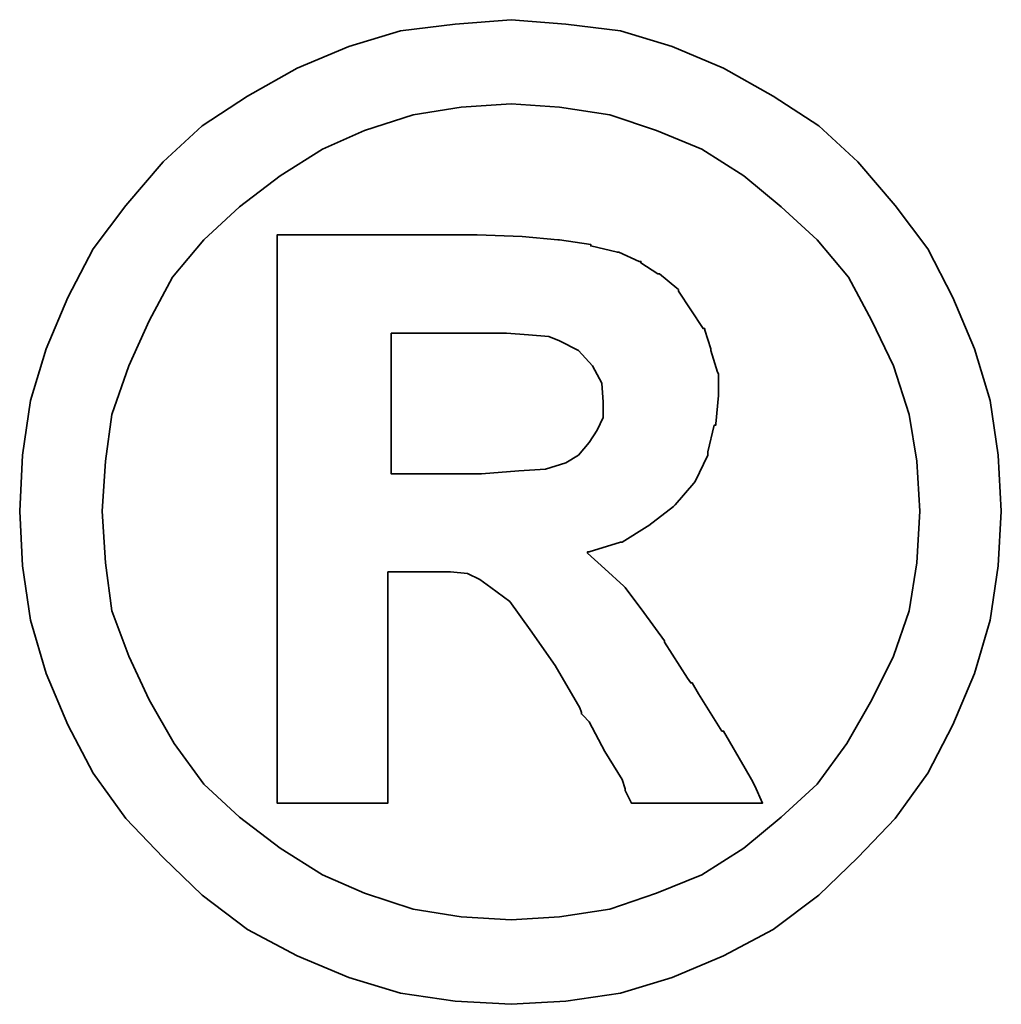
# Model space of a CAD drawing. Header units: millimetres. Extents: x 385 to 493, y 440 to 521.
# Tile 62 of 63: x 478.955 to 479.237, y 488.948 to 489.231. Entities that reach past the tile are written whole.
import ezdxf

# ---------------------------------------------------------------- set-up
doc = ezdxf.new("R2010")
doc.units = ezdxf.units.MM
doc.header["$LTSCALE"] = 0.1
doc.layers.add('layer 1', color=7, linetype='CONTINUOUS')

msp = doc.modelspace()

# ---------------------------------------------------------------- linework, layer by layer
at = {"layer": 'layer 1', "color": 0, "lineweight": 35}
for points, knots in [([(479.23656, 489.08946), (479.23656, 489.08946), (479.23563, 489.10558), (479.23563, 489.10558), (479.23563, 489.10558), (479.23563, 489.10558), (479.23338, 489.12127), (479.23338, 489.12127), (479.23338, 489.12127), (479.23338, 489.12127), (479.2289, 489.13613), (479.2289, 489.13613), (479.2289, 489.13613), (479.2289, 489.13613), (479.22264, 489.15089), (479.22264, 489.15089), (479.22264, 489.15089), (479.22264, 489.15089), (479.21544, 489.16481), (479.21544, 489.16481), (479.21544, 489.16481), (479.21544, 489.16481), (479.2061, 489.17734), (479.2061, 489.17734), (479.2061, 489.17734), (479.2061, 489.17734), (479.19535, 489.18986), (479.19535, 489.18986), (479.19535, 489.18986), (479.19535, 489.18986), (479.18414, 489.20023), (479.18414, 489.20023), (479.18414, 489.20023), (479.18414, 489.20023), (479.17106, 489.20873), (479.17106, 489.20873), (479.17106, 489.20873), (479.17106, 489.20873), (479.15676, 489.21677), (479.15676, 489.21677), (479.15676, 489.21677), (479.15676, 489.21677), (479.142, 489.22303), (479.142, 489.22303), (479.142, 489.22303), (479.142, 489.22303), (479.12714, 489.22751), (479.12714, 489.22751), (479.12714, 489.22751), (479.12714, 489.22751), (479.11145, 489.22938), (479.11145, 489.22938), (479.11145, 489.22938), (479.11145, 489.22938), (479.09575, 489.23069), (479.09575, 489.23069), (479.09575, 489.23069), (479.09575, 489.23069), (479.07968, 489.22938), (479.07968, 489.22938), (479.07968, 489.22938), (479.07968, 489.22938), (479.06398, 489.22751), (479.06398, 489.22751), (479.06398, 489.22751), (479.06398, 489.22751), (479.04912, 489.22303), (479.04912, 489.22303), (479.04912, 489.22303), (479.04912, 489.22303), (479.03431, 489.21677), (479.03431, 489.21677), (479.03431, 489.21677), (479.03431, 489.21677), (479.01997, 489.20873), (479.01997, 489.20873), (479.01997, 489.20873), (479.01997, 489.20873), (479.00698, 489.20023), (479.00698, 489.20023), (479.00698, 489.20023), (479.00698, 489.20023), (478.99577, 489.18986), (478.99577, 489.18986), (478.99577, 489.18986), (478.99577, 489.18986), (478.98503, 489.17734), (478.98503, 489.17734), (478.98503, 489.17734), (478.98503, 489.17734), (478.97564, 489.16481), (478.97564, 489.16481), (478.97564, 489.16481), (478.97564, 489.16481), (478.96844, 489.15089), (478.96844, 489.15089), (478.96844, 489.15089), (478.96844, 489.15089), (478.96213, 489.13613), (478.96213, 489.13613), (478.96213, 489.13613), (478.96213, 489.13613), (478.95765, 489.12127), (478.95765, 489.12127), (478.95765, 489.12127), (478.95765, 489.12127), (478.95541, 489.10558), (478.95541, 489.10558), (478.95541, 489.10558), (478.95541, 489.10558), (478.95456, 489.08946), (478.95456, 489.08946), (478.95456, 489.08946), (478.95456, 489.08946), (478.95541, 489.07376), (478.95541, 489.07376), (478.95541, 489.07376), (478.95541, 489.07376), (478.95765, 489.05811), (478.95765, 489.05811), (478.95765, 489.05811), (478.95765, 489.05811), (478.96213, 489.04283), (478.96213, 489.04283), (478.96213, 489.04283), (478.96213, 489.04283), (478.96844, 489.02807), (478.96844, 489.02807), (478.96844, 489.02807), (478.96844, 489.02807), (478.97564, 489.01419), (478.97564, 489.01419), (478.97564, 489.01419), (478.97564, 489.01419), (478.98503, 489.00111), (478.98503, 489.00111), (478.98503, 489.00111), (478.98503, 489.00111), (478.99577, 488.9899), (478.99577, 488.9899), (478.99577, 488.9899), (478.99577, 488.9899), (479.00698, 488.97915), (479.00698, 488.97915), (479.00698, 488.97915), (479.00698, 488.97915), (479.01997, 488.9693), (479.01997, 488.9693), (479.01997, 488.9693), (479.01997, 488.9693), (479.03431, 488.96168), (479.03431, 488.96168), (479.03431, 488.96168), (479.03431, 488.96168), (479.04912, 488.95542), (479.04912, 488.95542), (479.04912, 488.95542), (479.04912, 488.95542), (479.06398, 488.95094), (479.06398, 488.95094), (479.06398, 488.95094), (479.06398, 488.95094), (479.07968, 488.94869), (479.07968, 488.94869), (479.07968, 488.94869), (479.07968, 488.94869), (479.09575, 488.94776), (479.09575, 488.94776), (479.09575, 488.94776), (479.09575, 488.94776), (479.11145, 488.94869), (479.11145, 488.94869), (479.11145, 488.94869), (479.11145, 488.94869), (479.12714, 488.95094), (479.12714, 488.95094), (479.12714, 488.95094), (479.12714, 488.95094), (479.142, 488.95542), (479.142, 488.95542), (479.142, 488.95542), (479.142, 488.95542), (479.15676, 488.96168), (479.15676, 488.96168), (479.15676, 488.96168), (479.15676, 488.96168), (479.17106, 488.9693), (479.17106, 488.9693), (479.17106, 488.9693), (479.17106, 488.9693), (479.18414, 488.97915), (479.18414, 488.97915), (479.18414, 488.97915), (479.18414, 488.97915), (479.19535, 488.9899), (479.19535, 488.9899), (479.19535, 488.9899), (479.19535, 488.9899), (479.2061, 489.00111), (479.2061, 489.00111), (479.2061, 489.00111), (479.2061, 489.00111), (479.21544, 489.01419), (479.21544, 489.01419), (479.21544, 489.01419), (479.21544, 489.01419), (479.22264, 489.02807), (479.22264, 489.02807), (479.22264, 489.02807), (479.22264, 489.02807), (479.2289, 489.04283), (479.2289, 489.04283), (479.2289, 489.04283), (479.2289, 489.04283), (479.23338, 489.05811), (479.23338, 489.05811), (479.23338, 489.05811), (479.23338, 489.05811), (479.23563, 489.07376), (479.23563, 489.07376), (479.23563, 489.07376), (479.23563, 489.07376), (479.23656, 489.08946), (479.23656, 489.08946)], [0, 0, 0, 0, 0.017857, 0.017857, 0.017857, 0.017857, 0.035714, 0.035714, 0.035714, 0.035714, 0.053571, 0.053571, 0.053571, 0.053571, 0.071429, 0.071429, 0.071429, 0.071429, 0.089286, 0.089286, 0.089286, 0.089286, 0.107143, 0.107143, 0.107143, 0.107143, 0.125, 0.125, 0.125, 0.125, 0.142857, 0.142857, 0.142857, 0.142857, 0.160714, 0.160714, 0.160714, 0.160714, 0.178571, 0.178571, 0.178571, 0.178571, 0.196429, 0.196429, 0.196429, 0.196429, 0.214286, 0.214286, 0.214286, 0.214286, 0.232143, 0.232143, 0.232143, 0.232143, 0.25, 0.25, 0.25, 0.25, 0.267857, 0.267857, 0.267857, 0.267857, 0.285714, 0.285714, 0.285714, 0.285714, 0.303571, 0.303571, 0.303571, 0.303571, 0.321429, 0.321429, 0.321429, 0.321429, 0.339286, 0.339286, 0.339286, 0.339286, 0.357143, 0.357143, 0.357143, 0.357143, 0.375, 0.375, 0.375, 0.375, 0.392857, 0.392857, 0.392857, 0.392857, 0.410714, 0.410714, 0.410714, 0.410714, 0.428571, 0.428571, 0.428571, 0.428571, 0.446429, 0.446429, 0.446429, 0.446429, 0.464286, 0.464286, 0.464286, 0.464286, 0.482143, 0.482143, 0.482143, 0.482143, 0.5, 0.5, 0.5, 0.5, 0.517857, 0.517857, 0.517857, 0.517857, 0.535714, 0.535714, 0.535714, 0.535714, 0.553571, 0.553571, 0.553571, 0.553571, 0.571429, 0.571429, 0.571429, 0.571429, 0.589286, 0.589286, 0.589286, 0.589286, 0.607143, 0.607143, 0.607143, 0.607143, 0.625, 0.625, 0.625, 0.625, 0.642857, 0.642857, 0.642857, 0.642857, 0.660714, 0.660714, 0.660714, 0.660714, 0.678571, 0.678571, 0.678571, 0.678571, 0.696429, 0.696429, 0.696429, 0.696429, 0.714286, 0.714286, 0.714286, 0.714286, 0.732143, 0.732143, 0.732143, 0.732143, 0.75, 0.75, 0.75, 0.75, 0.767857, 0.767857, 0.767857, 0.767857, 0.785714, 0.785714, 0.785714, 0.785714, 0.803571, 0.803571, 0.803571, 0.803571, 0.821429, 0.821429, 0.821429, 0.821429, 0.839286, 0.839286, 0.839286, 0.839286, 0.857143, 0.857143, 0.857143, 0.857143, 0.875, 0.875, 0.875, 0.875, 0.892857, 0.892857, 0.892857, 0.892857, 0.910714, 0.910714, 0.910714, 0.910714, 0.928571, 0.928571, 0.928571, 0.928571, 0.946429, 0.946429, 0.946429, 0.946429, 0.964286, 0.964286, 0.964286, 0.964286, 0.982143, 0.982143, 0.982143, 0.982143, 1, 1, 1, 1]), ([(479.2132, 489.08946), (479.2132, 489.08946), (479.21231, 489.1038), (479.21231, 489.1038), (479.21231, 489.1038), (479.21231, 489.1038), (479.21012, 489.11726), (479.21012, 489.11726), (479.21012, 489.11726), (479.21012, 489.11726), (479.20563, 489.13118), (479.20563, 489.13118), (479.20563, 489.13118), (479.20563, 489.13118), (479.19937, 489.14416), (479.19937, 489.14416), (479.19937, 489.14416), (479.19937, 489.14416), (479.19264, 489.15669), (479.19264, 489.15669), (479.19264, 489.15669), (479.19264, 489.15669), (479.18367, 489.16743), (479.18367, 489.16743), (479.18367, 489.16743), (479.18367, 489.16743), (479.1733, 489.17687), (479.1733, 489.17687), (479.1733, 489.17687), (479.1733, 489.17687), (479.16256, 489.18584), (479.16256, 489.18584), (479.16256, 489.18584), (479.16256, 489.18584), (479.1505, 489.1935), (479.1505, 489.1935), (479.1505, 489.1935), (479.1505, 489.1935), (479.13752, 489.19883), (479.13752, 489.19883), (479.13752, 489.19883), (479.13752, 489.19883), (479.12406, 489.20331), (479.12406, 489.20331), (479.12406, 489.20331), (479.12406, 489.20331), (479.10967, 489.20555), (479.10967, 489.20555), (479.10967, 489.20555), (479.10967, 489.20555), (479.09575, 489.20649), (479.09575, 489.20649), (479.09575, 489.20649), (479.09575, 489.20649), (479.08141, 489.20555), (479.08141, 489.20555), (479.08141, 489.20555), (479.08141, 489.20555), (479.06758, 489.20331), (479.06758, 489.20331), (479.06758, 489.20331), (479.06758, 489.20331), (479.05361, 489.19883), (479.05361, 489.19883), (479.05361, 489.19883), (479.05361, 489.19883), (479.04151, 489.1935), (479.04151, 489.1935), (479.04151, 489.1935), (479.04151, 489.1935), (479.02941, 489.18584), (479.02941, 489.18584), (479.02941, 489.18584), (479.02941, 489.18584), (479.01773, 489.17687), (479.01773, 489.17687), (479.01773, 489.17687), (479.01773, 489.17687), (479.0075, 489.16743), (479.0075, 489.16743), (479.0075, 489.16743), (479.0075, 489.16743), (478.99848, 489.15669), (478.99848, 489.15669), (478.99848, 489.15669), (478.99848, 489.15669), (478.99175, 489.14416), (478.99175, 489.14416), (478.99175, 489.14416), (478.99175, 489.14416), (478.98596, 489.13118), (478.98596, 489.13118), (478.98596, 489.13118), (478.98596, 489.13118), (478.98101, 489.11726), (478.98101, 489.11726), (478.98101, 489.11726), (478.98101, 489.11726), (478.97919, 489.1038), (478.97919, 489.1038), (478.97919, 489.1038), (478.97919, 489.1038), (478.9783, 489.08946), (478.9783, 489.08946), (478.9783, 489.08946), (478.9783, 489.08946), (478.97919, 489.07465), (478.97919, 489.07465), (478.97919, 489.07465), (478.97919, 489.07465), (478.98101, 489.06082), (478.98101, 489.06082), (478.98101, 489.06082), (478.98101, 489.06082), (478.98596, 489.04778), (478.98596, 489.04778), (478.98596, 489.04778), (478.98596, 489.04778), (478.99175, 489.03522), (478.99175, 489.03522), (478.99175, 489.03522), (478.99175, 489.03522), (478.99895, 489.0227), (478.99895, 489.0227), (478.99895, 489.0227), (478.99895, 489.0227), (479.0075, 489.01102), (479.0075, 489.01102), (479.0075, 489.01102), (479.0075, 489.01102), (479.01773, 489.00158), (479.01773, 489.00158), (479.01773, 489.00158), (479.01773, 489.00158), (479.02941, 488.99261), (479.02941, 488.99261), (479.02941, 488.99261), (479.02941, 488.99261), (479.04151, 488.98499), (479.04151, 488.98499), (479.04151, 488.98499), (479.04151, 488.98499), (479.05361, 488.97967), (479.05361, 488.97967), (479.05361, 488.97967), (479.05361, 488.97967), (479.06758, 488.97514), (479.06758, 488.97514), (479.06758, 488.97514), (479.06758, 488.97514), (479.08141, 488.97289), (479.08141, 488.97289), (479.08141, 488.97289), (479.08141, 488.97289), (479.09575, 488.97201), (479.09575, 488.97201), (479.09575, 488.97201), (479.09575, 488.97201), (479.10967, 488.97289), (479.10967, 488.97289), (479.10967, 488.97289), (479.10967, 488.97289), (479.12406, 488.97514), (479.12406, 488.97514), (479.12406, 488.97514), (479.12406, 488.97514), (479.13752, 488.97967), (479.13752, 488.97967), (479.13752, 488.97967), (479.13752, 488.97967), (479.1505, 488.98499), (479.1505, 488.98499), (479.1505, 488.98499), (479.1505, 488.98499), (479.16256, 488.99261), (479.16256, 488.99261), (479.16256, 488.99261), (479.16256, 488.99261), (479.1733, 489.00158), (479.1733, 489.00158), (479.1733, 489.00158), (479.1733, 489.00158), (479.18367, 489.01102), (479.18367, 489.01102), (479.18367, 489.01102), (479.18367, 489.01102), (479.19218, 489.0227), (479.19218, 489.0227), (479.19218, 489.0227), (479.19218, 489.0227), (479.19937, 489.03522), (479.19937, 489.03522), (479.19937, 489.03522), (479.19937, 489.03522), (479.20563, 489.04778), (479.20563, 489.04778), (479.20563, 489.04778), (479.20563, 489.04778), (479.21012, 489.06082), (479.21012, 489.06082), (479.21012, 489.06082), (479.21012, 489.06082), (479.21231, 489.07465), (479.21231, 489.07465), (479.21231, 489.07465), (479.21231, 489.07465), (479.2132, 489.08946), (479.2132, 489.08946)], [0, 0, 0, 0, 0.019231, 0.019231, 0.019231, 0.019231, 0.038462, 0.038462, 0.038462, 0.038462, 0.057692, 0.057692, 0.057692, 0.057692, 0.076923, 0.076923, 0.076923, 0.076923, 0.096154, 0.096154, 0.096154, 0.096154, 0.115385, 0.115385, 0.115385, 0.115385, 0.134615, 0.134615, 0.134615, 0.134615, 0.153846, 0.153846, 0.153846, 0.153846, 0.173077, 0.173077, 0.173077, 0.173077, 0.192308, 0.192308, 0.192308, 0.192308, 0.211538, 0.211538, 0.211538, 0.211538, 0.230769, 0.230769, 0.230769, 0.230769, 0.25, 0.25, 0.25, 0.25, 0.269231, 0.269231, 0.269231, 0.269231, 0.288462, 0.288462, 0.288462, 0.288462, 0.307692, 0.307692, 0.307692, 0.307692, 0.326923, 0.326923, 0.326923, 0.326923, 0.346154, 0.346154, 0.346154, 0.346154, 0.365385, 0.365385, 0.365385, 0.365385, 0.384615, 0.384615, 0.384615, 0.384615, 0.403846, 0.403846, 0.403846, 0.403846, 0.423077, 0.423077, 0.423077, 0.423077, 0.442308, 0.442308, 0.442308, 0.442308, 0.461538, 0.461538, 0.461538, 0.461538, 0.480769, 0.480769, 0.480769, 0.480769, 0.5, 0.5, 0.5, 0.5, 0.519231, 0.519231, 0.519231, 0.519231, 0.538462, 0.538462, 0.538462, 0.538462, 0.557692, 0.557692, 0.557692, 0.557692, 0.576923, 0.576923, 0.576923, 0.576923, 0.596154, 0.596154, 0.596154, 0.596154, 0.615385, 0.615385, 0.615385, 0.615385, 0.634615, 0.634615, 0.634615, 0.634615, 0.653846, 0.653846, 0.653846, 0.653846, 0.673077, 0.673077, 0.673077, 0.673077, 0.692308, 0.692308, 0.692308, 0.692308, 0.711538, 0.711538, 0.711538, 0.711538, 0.730769, 0.730769, 0.730769, 0.730769, 0.75, 0.75, 0.75, 0.75, 0.769231, 0.769231, 0.769231, 0.769231, 0.788462, 0.788462, 0.788462, 0.788462, 0.807692, 0.807692, 0.807692, 0.807692, 0.826923, 0.826923, 0.826923, 0.826923, 0.846154, 0.846154, 0.846154, 0.846154, 0.865385, 0.865385, 0.865385, 0.865385, 0.884615, 0.884615, 0.884615, 0.884615, 0.903846, 0.903846, 0.903846, 0.903846, 0.923077, 0.923077, 0.923077, 0.923077, 0.942308, 0.942308, 0.942308, 0.942308, 0.961538, 0.961538, 0.961538, 0.961538, 0.980769, 0.980769, 0.980769, 0.980769, 1, 1, 1, 1]), ([(479.02852, 489.00924), (479.02852, 489.00924), (479.02852, 489.01102), (479.02852, 489.01102), (479.02852, 489.01102), (479.02852, 489.01102), (479.02852, 489.01592), (479.02852, 489.01592), (479.02852, 489.01592), (479.02852, 489.01592), (479.02852, 489.02405), (479.02852, 489.02405), (479.02852, 489.02405), (479.02852, 489.02405), (479.02852, 489.03386), (479.02852, 489.03386), (479.02852, 489.03386), (479.02852, 489.03386), (479.02852, 489.04549), (479.02852, 489.04549), (479.02852, 489.04549), (479.02852, 489.04549), (479.02852, 489.05811), (479.02852, 489.05811), (479.02852, 489.05811), (479.02852, 489.05811), (479.02852, 489.08675), (479.02852, 489.08675), (479.02852, 489.08675), (479.02852, 489.08675), (479.02852, 489.11543), (479.02852, 489.11543), (479.02852, 489.11543), (479.02852, 489.11543), (479.02852, 489.12893), (479.02852, 489.12893), (479.02852, 489.12893), (479.02852, 489.12893), (479.02852, 489.14061), (479.02852, 489.14061), (479.02852, 489.14061), (479.02852, 489.14061), (479.02852, 489.15131), (479.02852, 489.15131), (479.02852, 489.15131), (479.02852, 489.15131), (479.02852, 489.15855), (479.02852, 489.15855), (479.02852, 489.15855), (479.02852, 489.15855), (479.02852, 489.16341), (479.02852, 489.16341), (479.02852, 489.16341), (479.02852, 489.16341), (479.02852, 489.16528), (479.02852, 489.16528), (479.02852, 489.16528), (479.02852, 489.16528), (479.02852, 489.16883), (479.02852, 489.16883), (479.02852, 489.16883), (479.02852, 489.16883), (479.03165, 489.16883), (479.03165, 489.16883), (479.03165, 489.16883), (479.03165, 489.16883), (479.03259, 489.16883), (479.03259, 489.16883), (479.03259, 489.16883), (479.03259, 489.16883), (479.03431, 489.16883), (479.03431, 489.16883), (479.03431, 489.16883), (479.03431, 489.16883), (479.04062, 489.16883), (479.04062, 489.16883), (479.04062, 489.16883), (479.04062, 489.16883), (479.04912, 489.16883), (479.04912, 489.16883), (479.04912, 489.16883), (479.04912, 489.16883), (479.05903, 489.16883), (479.05903, 489.16883), (479.05903, 489.16883), (479.05903, 489.16883), (479.06931, 489.16883), (479.06931, 489.16883), (479.06931, 489.16883), (479.06931, 489.16883), (479.07744, 489.16883), (479.07744, 489.16883), (479.07744, 489.16883), (479.07744, 489.16883), (479.08281, 489.16883), (479.08281, 489.16883), (479.08281, 489.16883), (479.08281, 489.16883), (479.08454, 489.16883), (479.08454, 489.16883), (479.08454, 489.16883), (479.08454, 489.16883), (479.08547, 489.16883), (479.08547, 489.16883), (479.08547, 489.16883), (479.08547, 489.16883), (479.08594, 489.16883), (479.08594, 489.16883), (479.08594, 489.16883), (479.08594, 489.16883), (479.09893, 489.16837), (479.09893, 489.16837), (479.09893, 489.16837), (479.09893, 489.16837), (479.1092, 489.16743), (479.1092, 489.16743), (479.1092, 489.16743), (479.1092, 489.16743), (479.10967, 489.16743), (479.10967, 489.16743), (479.10967, 489.16743), (479.10967, 489.16743), (479.11864, 489.16612), (479.11864, 489.16612), (479.11864, 489.16612), (479.11864, 489.16612), (479.11864, 489.16566), (479.11864, 489.16566), (479.11864, 489.16566), (479.11864, 489.16566), (479.1263, 489.16388), (479.1263, 489.16388), (479.1263, 489.16388), (479.1263, 489.16388), (479.12668, 489.16388), (479.12668, 489.16388), (479.12668, 489.16388), (479.12668, 489.16388), (479.13256, 489.16122), (479.13256, 489.16122), (479.13256, 489.16122), (479.13256, 489.16122), (479.13303, 489.16122), (479.13303, 489.16122), (479.13303, 489.16122), (479.13303, 489.16122), (479.13303, 489.1608), (479.13303, 489.1608), (479.13303, 489.1608), (479.13303, 489.1608), (479.13789, 489.15762), (479.13789, 489.15762), (479.13789, 489.15762), (479.13789, 489.15762), (479.1384, 489.15762), (479.1384, 489.15762), (479.1384, 489.15762), (479.1384, 489.15762), (479.14331, 489.15356), (479.14331, 489.15356), (479.14331, 489.15356), (479.14331, 489.15356), (479.14378, 489.15314), (479.14378, 489.15314), (479.14378, 489.15314), (479.14378, 489.15314), (479.14378, 489.15267), (479.14378, 489.15267), (479.14378, 489.15267), (479.14378, 489.15267), (479.14733, 489.1473), (479.14733, 489.1473), (479.14733, 489.1473), (479.14733, 489.1473), (479.15088, 489.14192), (479.15088, 489.14192), (479.15088, 489.14192), (479.15088, 489.14192), (479.15139, 489.14192), (479.15139, 489.14192), (479.15139, 489.14192), (479.15139, 489.14192), (479.15139, 489.14146), (479.15139, 489.14146), (479.15139, 489.14146), (479.15139, 489.14146), (479.15312, 489.13613), (479.15312, 489.13613), (479.15312, 489.13613), (479.15312, 489.13613), (479.15312, 489.13566), (479.15312, 489.13566), (479.15312, 489.13566), (479.15312, 489.13566), (479.15499, 489.1294), (479.15499, 489.1294), (479.15499, 489.1294), (479.15499, 489.1294), (479.15536, 489.12893), (479.15536, 489.12893), (479.15536, 489.12893), (479.15536, 489.12893), (479.15536, 489.12305), (479.15536, 489.12305), (479.15536, 489.12305), (479.15536, 489.12305), (479.15536, 489.12267), (479.15536, 489.12267), (479.15536, 489.12267), (479.15536, 489.12267), (479.15452, 489.11454), (479.15452, 489.11454), (479.15452, 489.11454), (479.15452, 489.11454), (479.15452, 489.11417), (479.15452, 489.11417), (479.15452, 489.11417), (479.15452, 489.11417), (479.15405, 489.11417), (479.15405, 489.11417), (479.15405, 489.11417), (479.15405, 489.11417), (479.15223, 489.10651), (479.15223, 489.10651), (479.15223, 489.10651), (479.15223, 489.10651), (479.15223, 489.10604), (479.15223, 489.10604), (479.15223, 489.10604), (479.15223, 489.10604), (479.15223, 489.10558), (479.15223, 489.10558), (479.15223, 489.10558), (479.15223, 489.10558), (479.14864, 489.09801), (479.14864, 489.09801), (479.14864, 489.09801), (479.14864, 489.09801), (479.14826, 489.09749), (479.14826, 489.09749), (479.14826, 489.09749), (479.14826, 489.09749), (479.14284, 489.09128), (479.14284, 489.09128), (479.14284, 489.09128), (479.14284, 489.09128), (479.14237, 489.09081), (479.14237, 489.09081), (479.14237, 489.09081), (479.14237, 489.09081), (479.13527, 489.08539), (479.13527, 489.08539), (479.13527, 489.08539), (479.13527, 489.08539), (479.13481, 489.08502), (479.13481, 489.08502), (479.13481, 489.08502), (479.13481, 489.08502), (479.12761, 489.08053), (479.12761, 489.08053), (479.12761, 489.08053), (479.12761, 489.08053), (479.12714, 489.08053), (479.12714, 489.08053), (479.12714, 489.08053), (479.12714, 489.08053), (479.11817, 489.07782), (479.11817, 489.07782), (479.11817, 489.07782), (479.11817, 489.07782), (479.11771, 489.07782), (479.11771, 489.07782), (479.11771, 489.07782), (479.11771, 489.07782), (479.11771, 489.07736), (479.11771, 489.07736), (479.11771, 489.07736), (479.11771, 489.07736), (479.12266, 489.07287), (479.12266, 489.07287), (479.12266, 489.07287), (479.12266, 489.07287), (479.12808, 489.06792), (479.12808, 489.06792), (479.12808, 489.06792), (479.12808, 489.06792), (479.1285, 489.06755), (479.1285, 489.06755), (479.1285, 489.06755), (479.1285, 489.06755), (479.13387, 489.06035), (479.13387, 489.06035), (479.13387, 489.06035), (479.13387, 489.06035), (479.13976, 489.05222), (479.13976, 489.05222), (479.13976, 489.05222), (479.13976, 489.05222), (479.13976, 489.05185), (479.13976, 489.05185), (479.13976, 489.05185), (479.13976, 489.05185), (479.14644, 489.04148), (479.14644, 489.04148), (479.14644, 489.04148), (479.14644, 489.04148), (479.14733, 489.04012), (479.14733, 489.04012), (479.14733, 489.04012), (479.14733, 489.04012), (479.14779, 489.04012), (479.14779, 489.04012), (479.14779, 489.04012), (479.14779, 489.04012), (479.14957, 489.03699), (479.14957, 489.03699), (479.14957, 489.03699), (479.14957, 489.03699), (479.1563, 489.02625), (479.1563, 489.02625), (479.1563, 489.02625), (479.1563, 489.02625), (479.15676, 489.02625), (479.15676, 489.02625), (479.15676, 489.02625), (479.15676, 489.02625), (479.16302, 489.0155), (479.16302, 489.0155), (479.16302, 489.0155), (479.16302, 489.0155), (479.1648, 489.01232), (479.1648, 489.01232), (479.1648, 489.01232), (479.1648, 489.01232), (479.16573, 489.01055), (479.16573, 489.01055), (479.16573, 489.01055), (479.16573, 489.01055), (479.16798, 489.0056), (479.16798, 489.0056), (479.16798, 489.0056), (479.16798, 489.0056), (479.16302, 489.0056), (479.16302, 489.0056), (479.16302, 489.0056), (479.16302, 489.0056), (479.16214, 489.0056), (479.16214, 489.0056), (479.16214, 489.0056), (479.16214, 489.0056), (479.15807, 489.0056), (479.15807, 489.0056), (479.15807, 489.0056), (479.15807, 489.0056), (479.14733, 489.0056), (479.14733, 489.0056), (479.14733, 489.0056), (479.14733, 489.0056), (479.13658, 489.0056), (479.13658, 489.0056), (479.13658, 489.0056), (479.13658, 489.0056), (479.13303, 489.0056), (479.13303, 489.0056), (479.13303, 489.0056), (479.13303, 489.0056), (479.1321, 489.0056), (479.1321, 489.0056), (479.1321, 489.0056), (479.1321, 489.0056), (479.13032, 489.0056), (479.13032, 489.0056), (479.13032, 489.0056), (479.13032, 489.0056), (479.12939, 489.00747), (479.12939, 489.00747), (479.12939, 489.00747), (479.12939, 489.00747), (479.1285, 489.00924), (479.1285, 489.00924), (479.1285, 489.00924), (479.1285, 489.00924), (479.1285, 489.00971), (479.1285, 489.00971), (479.1285, 489.00971), (479.1285, 489.00971), (479.12761, 489.01232), (479.12761, 489.01232), (479.12761, 489.01232), (479.12761, 489.01232), (479.12266, 489.02045), (479.12266, 489.02045), (479.12266, 489.02045), (479.12266, 489.02045), (479.11817, 489.02891), (479.11817, 489.02891), (479.11817, 489.02891), (479.11817, 489.02891), (479.1164, 489.03073), (479.1164, 489.03073), (479.1164, 489.03073), (479.1164, 489.03073), (479.11593, 489.0312), (479.11593, 489.0312), (479.11593, 489.0312), (479.11593, 489.0312), (479.11593, 489.03162), (479.11593, 489.03162), (479.11593, 489.03162), (479.11593, 489.03162), (479.11546, 489.03297), (479.11546, 489.03297), (479.11546, 489.03297), (479.11546, 489.03297), (479.10836, 489.04507), (479.10836, 489.04507), (479.10836, 489.04507), (479.10836, 489.04507), (479.10117, 489.05535), (479.10117, 489.05535), (479.10117, 489.05535), (479.10117, 489.05535), (479.09538, 489.06348), (479.09538, 489.06348), (479.09538, 489.06348), (479.09538, 489.06348), (479.08996, 489.06755), (479.08996, 489.06755), (479.08996, 489.06755), (479.08996, 489.06755), (479.08678, 489.06979), (479.08678, 489.06979), (479.08678, 489.06979), (479.08678, 489.06979), (479.08323, 489.07156), (479.08323, 489.07156), (479.08323, 489.07156), (479.08323, 489.07156), (479.07832, 489.07203), (479.07832, 489.07203), (479.07832, 489.07203), (479.07832, 489.07203), (479.07202, 489.07203), (479.07202, 489.07203), (479.07202, 489.07203), (479.07202, 489.07203), (479.07108, 489.07203), (479.07108, 489.07203), (479.07108, 489.07203), (479.07108, 489.07203), (479.07024, 489.07203), (479.07024, 489.07203), (479.07024, 489.07203), (479.07024, 489.07203), (479.06482, 489.07203), (479.06482, 489.07203), (479.06482, 489.07203), (479.06482, 489.07203), (479.06034, 489.07203), (479.06034, 489.07203), (479.06034, 489.07203), (479.06034, 489.07203), (479.06034, 489.06881), (479.06034, 489.06881), (479.06034, 489.06881), (479.06034, 489.06881), (479.06034, 489.0653), (479.06034, 489.0653), (479.06034, 489.0653), (479.06034, 489.0653), (479.06034, 489.05446), (479.06034, 489.05446), (479.06034, 489.05446), (479.06034, 489.05446), (479.06034, 489.04283), (479.06034, 489.04283), (479.06034, 489.04283), (479.06034, 489.04283), (479.06034, 489.03026), (479.06034, 489.03026), (479.06034, 489.03026), (479.06034, 489.03026), (479.06034, 489.01999), (479.06034, 489.01999), (479.06034, 489.01999), (479.06034, 489.01999), (479.06034, 489.01592), (479.06034, 489.01592), (479.06034, 489.01592), (479.06034, 489.01592), (479.06034, 489.01279), (479.06034, 489.01279), (479.06034, 489.01279), (479.06034, 489.01279), (479.06034, 489.01008), (479.06034, 489.01008), (479.06034, 489.01008), (479.06034, 489.01008), (479.06034, 489.00924), (479.06034, 489.00924), (479.06034, 489.00924), (479.06034, 489.00924), (479.06034, 489.0056), (479.06034, 489.0056), (479.06034, 489.0056), (479.06034, 489.0056), (479.05725, 489.0056), (479.05725, 489.0056), (479.05725, 489.0056), (479.05725, 489.0056), (479.05632, 489.0056), (479.05632, 489.0056), (479.05632, 489.0056), (479.05632, 489.0056), (479.05361, 489.0056), (479.05361, 489.0056), (479.05361, 489.0056), (479.05361, 489.0056), (479.04427, 489.0056), (479.04427, 489.0056), (479.04427, 489.0056), (479.04427, 489.0056), (479.03614, 489.0056), (479.03614, 489.0056), (479.03614, 489.0056), (479.03614, 489.0056), (479.03347, 489.0056), (479.03347, 489.0056), (479.03347, 489.0056), (479.03347, 489.0056), (479.03165, 489.0056), (479.03165, 489.0056), (479.03165, 489.0056), (479.03165, 489.0056), (479.02852, 489.0056), (479.02852, 489.0056), (479.02852, 489.0056), (479.02852, 489.0056), (479.02852, 489.00924), (479.02852, 489.00924)], [0, 0, 0, 0, 0.007407, 0.007407, 0.007407, 0.007407, 0.014815, 0.014815, 0.014815, 0.014815, 0.022222, 0.022222, 0.022222, 0.022222, 0.02963, 0.02963, 0.02963, 0.02963, 0.037037, 0.037037, 0.037037, 0.037037, 0.044444, 0.044444, 0.044444, 0.044444, 0.051852, 0.051852, 0.051852, 0.051852, 0.059259, 0.059259, 0.059259, 0.059259, 0.066667, 0.066667, 0.066667, 0.066667, 0.074074, 0.074074, 0.074074, 0.074074, 0.081481, 0.081481, 0.081481, 0.081481, 0.088889, 0.088889, 0.088889, 0.088889, 0.096296, 0.096296, 0.096296, 0.096296, 0.103704, 0.103704, 0.103704, 0.103704, 0.111111, 0.111111, 0.111111, 0.111111, 0.118519, 0.118519, 0.118519, 0.118519, 0.125926, 0.125926, 0.125926, 0.125926, 0.133333, 0.133333, 0.133333, 0.133333, 0.140741, 0.140741, 0.140741, 0.140741, 0.148148, 0.148148, 0.148148, 0.148148, 0.155556, 0.155556, 0.155556, 0.155556, 0.162963, 0.162963, 0.162963, 0.162963, 0.17037, 0.17037, 0.17037, 0.17037, 0.177778, 0.177778, 0.177778, 0.177778, 0.185185, 0.185185, 0.185185, 0.185185, 0.192593, 0.192593, 0.192593, 0.192593, 0.2, 0.2, 0.2, 0.2, 0.207407, 0.207407, 0.207407, 0.207407, 0.214815, 0.214815, 0.214815, 0.214815, 0.222222, 0.222222, 0.222222, 0.222222, 0.22963, 0.22963, 0.22963, 0.22963, 0.237037, 0.237037, 0.237037, 0.237037, 0.244444, 0.244444, 0.244444, 0.244444, 0.251852, 0.251852, 0.251852, 0.251852, 0.259259, 0.259259, 0.259259, 0.259259, 0.266667, 0.266667, 0.266667, 0.266667, 0.274074, 0.274074, 0.274074, 0.274074, 0.281481, 0.281481, 0.281481, 0.281481, 0.288889, 0.288889, 0.288889, 0.288889, 0.296296, 0.296296, 0.296296, 0.296296, 0.303704, 0.303704, 0.303704, 0.303704, 0.311111, 0.311111, 0.311111, 0.311111, 0.318519, 0.318519, 0.318519, 0.318519, 0.325926, 0.325926, 0.325926, 0.325926, 0.333333, 0.333333, 0.333333, 0.333333, 0.340741, 0.340741, 0.340741, 0.340741, 0.348148, 0.348148, 0.348148, 0.348148, 0.355556, 0.355556, 0.355556, 0.355556, 0.362963, 0.362963, 0.362963, 0.362963, 0.37037, 0.37037, 0.37037, 0.37037, 0.377778, 0.377778, 0.377778, 0.377778, 0.385185, 0.385185, 0.385185, 0.385185, 0.392593, 0.392593, 0.392593, 0.392593, 0.4, 0.4, 0.4, 0.4, 0.407407, 0.407407, 0.407407, 0.407407, 0.414815, 0.414815, 0.414815, 0.414815, 0.422222, 0.422222, 0.422222, 0.422222, 0.42963, 0.42963, 0.42963, 0.42963, 0.437037, 0.437037, 0.437037, 0.437037, 0.444444, 0.444444, 0.444444, 0.444444, 0.451852, 0.451852, 0.451852, 0.451852, 0.459259, 0.459259, 0.459259, 0.459259, 0.466667, 0.466667, 0.466667, 0.466667, 0.474074, 0.474074, 0.474074, 0.474074, 0.481481, 0.481481, 0.481481, 0.481481, 0.488889, 0.488889, 0.488889, 0.488889, 0.496296, 0.496296, 0.496296, 0.496296, 0.503704, 0.503704, 0.503704, 0.503704, 0.511111, 0.511111, 0.511111, 0.511111, 0.518519, 0.518519, 0.518519, 0.518519, 0.525926, 0.525926, 0.525926, 0.525926, 0.533333, 0.533333, 0.533333, 0.533333, 0.540741, 0.540741, 0.540741, 0.540741, 0.548148, 0.548148, 0.548148, 0.548148, 0.555556, 0.555556, 0.555556, 0.555556, 0.562963, 0.562963, 0.562963, 0.562963, 0.57037, 0.57037, 0.57037, 0.57037, 0.577778, 0.577778, 0.577778, 0.577778, 0.585185, 0.585185, 0.585185, 0.585185, 0.592593, 0.592593, 0.592593, 0.592593, 0.6, 0.6, 0.6, 0.6, 0.607407, 0.607407, 0.607407, 0.607407, 0.614815, 0.614815, 0.614815, 0.614815, 0.622222, 0.622222, 0.622222, 0.622222, 0.62963, 0.62963, 0.62963, 0.62963, 0.637037, 0.637037, 0.637037, 0.637037, 0.644444, 0.644444, 0.644444, 0.644444, 0.651852, 0.651852, 0.651852, 0.651852, 0.659259, 0.659259, 0.659259, 0.659259, 0.666667, 0.666667, 0.666667, 0.666667, 0.674074, 0.674074, 0.674074, 0.674074, 0.681481, 0.681481, 0.681481, 0.681481, 0.688889, 0.688889, 0.688889, 0.688889, 0.696296, 0.696296, 0.696296, 0.696296, 0.703704, 0.703704, 0.703704, 0.703704, 0.711111, 0.711111, 0.711111, 0.711111, 0.718519, 0.718519, 0.718519, 0.718519, 0.725926, 0.725926, 0.725926, 0.725926, 0.733333, 0.733333, 0.733333, 0.733333, 0.740741, 0.740741, 0.740741, 0.740741, 0.748148, 0.748148, 0.748148, 0.748148, 0.755556, 0.755556, 0.755556, 0.755556, 0.762963, 0.762963, 0.762963, 0.762963, 0.77037, 0.77037, 0.77037, 0.77037, 0.777778, 0.777778, 0.777778, 0.777778, 0.785185, 0.785185, 0.785185, 0.785185, 0.792593, 0.792593, 0.792593, 0.792593, 0.8, 0.8, 0.8, 0.8, 0.807407, 0.807407, 0.807407, 0.807407, 0.814815, 0.814815, 0.814815, 0.814815, 0.822222, 0.822222, 0.822222, 0.822222, 0.82963, 0.82963, 0.82963, 0.82963, 0.837037, 0.837037, 0.837037, 0.837037, 0.844444, 0.844444, 0.844444, 0.844444, 0.851852, 0.851852, 0.851852, 0.851852, 0.859259, 0.859259, 0.859259, 0.859259, 0.866667, 0.866667, 0.866667, 0.866667, 0.874074, 0.874074, 0.874074, 0.874074, 0.881481, 0.881481, 0.881481, 0.881481, 0.888889, 0.888889, 0.888889, 0.888889, 0.896296, 0.896296, 0.896296, 0.896296, 0.903704, 0.903704, 0.903704, 0.903704, 0.911111, 0.911111, 0.911111, 0.911111, 0.918519, 0.918519, 0.918519, 0.918519, 0.925926, 0.925926, 0.925926, 0.925926, 0.933333, 0.933333, 0.933333, 0.933333, 0.940741, 0.940741, 0.940741, 0.940741, 0.948148, 0.948148, 0.948148, 0.948148, 0.955556, 0.955556, 0.955556, 0.955556, 0.962963, 0.962963, 0.962963, 0.962963, 0.97037, 0.97037, 0.97037, 0.97037, 0.977778, 0.977778, 0.977778, 0.977778, 0.985185, 0.985185, 0.985185, 0.985185, 0.992593, 0.992593, 0.992593, 0.992593, 1, 1, 1, 1]), ([(479.06127, 489.14061), (479.06127, 489.14061), (479.06127, 489.13697), (479.06127, 489.13697), (479.06127, 489.13697), (479.06127, 489.13697), (479.06127, 489.12893), (479.06127, 489.12893), (479.06127, 489.12893), (479.06127, 489.12893), (479.06127, 489.11992), (479.06127, 489.11992), (479.06127, 489.11992), (479.06127, 489.11992), (479.06127, 489.11193), (479.06127, 489.11193), (479.06127, 489.11193), (479.06127, 489.11193), (479.06127, 489.1038), (479.06127, 489.1038), (479.06127, 489.1038), (479.06127, 489.1038), (479.06127, 489.1002), (479.06127, 489.1002), (479.06127, 489.1002), (479.06127, 489.1002), (479.06211, 489.1002), (479.06211, 489.1002), (479.06211, 489.1002), (479.06211, 489.1002), (479.07202, 489.1002), (479.07202, 489.1002), (479.07202, 489.1002), (479.07202, 489.1002), (479.08281, 489.1002), (479.08281, 489.1002), (479.08281, 489.1002), (479.08281, 489.1002), (479.08636, 489.1002), (479.08636, 489.1002), (479.08636, 489.1002), (479.08636, 489.1002), (479.08725, 489.1002), (479.08725, 489.1002), (479.08725, 489.1002), (479.08725, 489.1002), (479.09799, 489.10109), (479.09799, 489.10109), (479.09799, 489.10109), (479.09799, 489.10109), (479.10565, 489.10156), (479.10565, 489.10156), (479.10565, 489.10156), (479.10565, 489.10156), (479.11145, 489.10333), (479.11145, 489.10333), (479.11145, 489.10333), (479.11145, 489.10333), (479.11509, 489.10558), (479.11509, 489.10558), (479.11509, 489.10558), (479.11509, 489.10558), (479.11817, 489.10917), (479.11817, 489.10917), (479.11817, 489.10917), (479.11817, 489.10917), (479.12042, 489.11277), (479.12042, 489.11277), (479.12042, 489.11277), (479.12042, 489.11277), (479.12219, 489.11641), (479.12219, 489.11641), (479.12219, 489.11641), (479.12219, 489.11641), (479.12219, 489.12081), (479.12219, 489.12081), (479.12219, 489.12081), (479.12219, 489.12081), (479.12182, 489.12623), (479.12182, 489.12623), (479.12182, 489.12623), (479.12182, 489.12623), (479.11911, 489.13118), (479.11911, 489.13118), (479.11911, 489.13118), (479.11911, 489.13118), (479.11509, 489.13566), (479.11509, 489.13566), (479.11509, 489.13566), (479.11509, 489.13566), (479.10967, 489.13837), (479.10967, 489.13837), (479.10967, 489.13837), (479.10967, 489.13837), (479.10654, 489.13968), (479.10654, 489.13968), (479.10654, 489.13968), (479.10654, 489.13968), (479.1007, 489.14015), (479.1007, 489.14015), (479.1007, 489.14015), (479.1007, 489.14015), (479.09444, 489.14061), (479.09444, 489.14061), (479.09444, 489.14061), (479.09444, 489.14061), (479.08547, 489.14061), (479.08547, 489.14061), (479.08547, 489.14061), (479.08547, 489.14061), (479.08454, 489.14061), (479.08454, 489.14061), (479.08454, 489.14061), (479.08454, 489.14061), (479.08099, 489.14061), (479.08099, 489.14061), (479.08099, 489.14061), (479.08099, 489.14061), (479.07108, 489.14061), (479.07108, 489.14061), (479.07108, 489.14061), (479.07108, 489.14061), (479.06211, 489.14061), (479.06211, 489.14061), (479.06211, 489.14061), (479.06211, 489.14061), (479.06127, 489.14061), (479.06127, 489.14061)], [0, 0, 0, 0, 0.03125, 0.03125, 0.03125, 0.03125, 0.0625, 0.0625, 0.0625, 0.0625, 0.09375, 0.09375, 0.09375, 0.09375, 0.125, 0.125, 0.125, 0.125, 0.15625, 0.15625, 0.15625, 0.15625, 0.1875, 0.1875, 0.1875, 0.1875, 0.21875, 0.21875, 0.21875, 0.21875, 0.25, 0.25, 0.25, 0.25, 0.28125, 0.28125, 0.28125, 0.28125, 0.3125, 0.3125, 0.3125, 0.3125, 0.34375, 0.34375, 0.34375, 0.34375, 0.375, 0.375, 0.375, 0.375, 0.40625, 0.40625, 0.40625, 0.40625, 0.4375, 0.4375, 0.4375, 0.4375, 0.46875, 0.46875, 0.46875, 0.46875, 0.5, 0.5, 0.5, 0.5, 0.53125, 0.53125, 0.53125, 0.53125, 0.5625, 0.5625, 0.5625, 0.5625, 0.59375, 0.59375, 0.59375, 0.59375, 0.625, 0.625, 0.625, 0.625, 0.65625, 0.65625, 0.65625, 0.65625, 0.6875, 0.6875, 0.6875, 0.6875, 0.71875, 0.71875, 0.71875, 0.71875, 0.75, 0.75, 0.75, 0.75, 0.78125, 0.78125, 0.78125, 0.78125, 0.8125, 0.8125, 0.8125, 0.8125, 0.84375, 0.84375, 0.84375, 0.84375, 0.875, 0.875, 0.875, 0.875, 0.90625, 0.90625, 0.90625, 0.90625, 0.9375, 0.9375, 0.9375, 0.9375, 0.96875, 0.96875, 0.96875, 0.96875, 1, 1, 1, 1])]:
    msp.add_open_spline(points, degree=3, knots=knots, dxfattribs=at)

doc.saveas('drawing.dxf')
